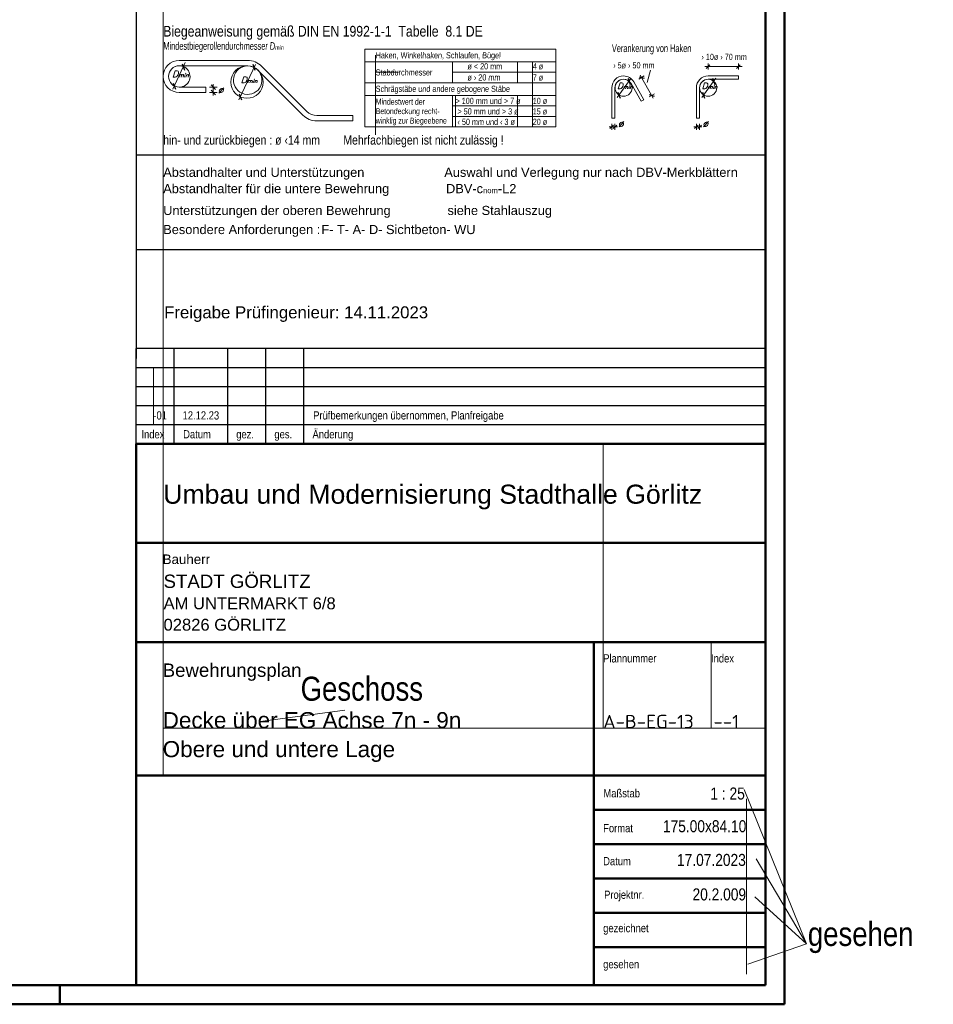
# Model space of a CAD drawing. Header units: millimetres. Extents: x -48 to 49.2, y -6.2 to 26.4.
# Tile 50 of 53: x 38.7 to 44.7, y 0 to 6.5. Entities that reach past the tile are written whole.
import ezdxf
from ezdxf.enums import TextEntityAlignment as Align

# ---------------------------------------------------------------- set-up
doc = ezdxf.new("R2010")
doc.units = ezdxf.units.MM
doc.styles.add('Arial', font='arial.ttf')
doc.styles.add('Arial Narrow', font='ARIALN.TTF')
doc.styles.add('isocp', font='isocp', dxfattribs={"width": 1.1})
doc.styles.add('Italic', font='Italic', dxfattribs={"width": 1.15})
doc.styles.add('msoutlook', font='msoutlook', dxfattribs={"width": 0.7, "oblique": 1.570796})

msp = doc.modelspace()

# ---------------------------------------------------------------- linework, layer by layer
at = {"color": 4, "linetype": 'Continuous', "lineweight": 50}
for p, q in [((43.75, 0), (43.75, 21.025)), ((43.625, 0.125), (43.625, 20.9)), ((39.5, 0.125), (39.5, 3.675)), ((39.5, 3.675), (43.625, 3.675)), ((43.625, 3.675), (43.625, 0.874998)), ((39.5, 3.025), (43.625, 3.025)), ((43.625, 2.5), (43.625, 2.375)), ((43.625, 2.375), (39.5, 2.375)), ((42.5, 2.375), (42.5, 0.125)), ((39.5, 1.5), (43.625, 1.5)), ((43.625, 1.275), (42.5, 1.275)), ((43.625, 1.05), (42.5, 1.05)), ((43.625, 0.874998), (43.625, 0.125)), ((43.625, 0.825), (42.5, 0.825)), ((43.625, 0.6), (42.5, 0.6)), ((43.625, 0.375), (42.5, 0.375)), ((0.5, 0.125), (43.625, 0.125)), ((43.625, 0.125), (39.5, 0.125)), ((0, 0), (43.75, 0))]:
    msp.add_line(p, q, dxfattribs=at)
at = {"color": 9, "linetype": 'Continuous', "lineweight": 0}
for p, q in [((39.677374, 3.675), (39.677374, 8.657972)), ((41.069812, 6.222133), (41.069812, 6.178344)), ((41.069812, 6.178344), (41.069812, 6.040845)), ((42.099111, 5.752094), (42.099111, 6.178344)), ((41.069812, 6.109595), (41.220032, 6.109595)), ((41.069812, 6.040845), (41.069812, 5.698633)), ((41.592713, 5.752094), (41.592713, 5.958344)), ((39.612683, 4.175), (39.612683, 3.8)), ((39.677374, 1.5), (39.677374, 3.675)), ((42.561476, 3.675), (42.561476, 1.809992)), ((43.2684, 2.375), (43.2684, 1.809992)), ((40.867336, 1.928154), (40.330055, 1.855827)), ((39.67376, 1.809992), (43.625, 1.809992)), ((43.895274, 0.395894), (43.486448, 1.407274)), ((43.500917, 1.347878), (43.500917, 0.196686)), ((43.895274, 0.395894), (43.563625, 0.952785)), ((43.895274, 0.395894), (43.55505, 0.704103)), ((43.895274, 0.395894), (43.509209, 0.262769))]:
    msp.add_line(p, q, dxfattribs=at)
at = {"color": 3, "linetype": 'Continuous', "lineweight": 25}
for p, q in [((39.5, 6.729534), (39.5, 4.2325)), ((43.625, 4.2325), (43.625, 6.729534)), ((39.818356, 6.122062), (39.803844, 6.16193)), ((40.280743, 6.121627), (40.266232, 6.161495)), ((43.237474, 6.135493), (43.261474, 6.159493)), ((43.436437, 6.135493), (43.460437, 6.159493)), ((42.724194, 6.070193), (42.738704, 6.030325)), ((42.796672, 6.079964), (42.829406, 6.070994)), ((43.278587, 6.070193), (43.293098, 6.030325)), ((39.742755, 6.039348), (39.757266, 5.99948)), ((40.020728, 5.997101), (39.990729, 6.027101)), ((40.020728, 5.962101), (39.990729, 5.992101)), ((40.175647, 5.968969), (40.190157, 5.929102)), ((42.657697, 5.980251), (42.672209, 5.940384)), ((42.863227, 5.96316), (42.895961, 5.95419)), ((43.212091, 5.980251), (43.226602, 5.940384)), ((42.629778, 5.764094), (42.605778, 5.740095)), ((42.626778, 5.740095), (42.650777, 5.764094)), ((43.184171, 5.764094), (43.160171, 5.740095)), ((43.181171, 5.740095), (43.205171, 5.764094)), ((39.5, 5.569097), (43.625, 5.569097)), ((39.5, 4.949049), (43.625, 4.949049)), ((39.5, 3.675), (39.5, 4.3)), ((43.625, 4.3), (39.5, 4.3)), ((39.75, 3.675), (39.75, 4.3)), ((40.1, 3.675), (40.1, 4.3)), ((40.35, 3.675), (40.35, 4.3)), ((40.6, 3.675), (40.6, 4.3)), ((43.625, 3.675), (43.625, 4.3)), ((39.5, 4.175), (43.625, 4.175)), ((39.5, 4.05), (43.625, 4.05)), ((39.5, 3.925), (43.625, 3.925)), ((39.5, 3.8), (43.625, 3.8))]:
    msp.add_line(p, q, dxfattribs=at)
at = {"color": 5, "linetype": 'Continuous', "lineweight": 18}
for p, q in [((41, 6.260844), (41, 5.752094)), ((41, 6.260844), (42.25, 6.260844)), ((42.25, 6.260844), (42.25, 5.752094)), ((39.740499, 5.999928), (39.821167, 6.172922)), ((39.782686, 6.187101), (40.231124, 6.187101)), ((40.231124, 6.152101), (39.782686, 6.152101)), ((40.173998, 5.928206), (40.281991, 6.159797)), ((40.618124, 5.853431), (40.322163, 6.149391)), ((41, 6.178344), (42.25, 6.178344)), ((41.573675, 6.178344), (41.573675, 6.040845)), ((42, 6.178344), (42, 6.040845)), ((43.227078, 6.147494), (43.472167, 6.147494)), ((43.249474, 6.167494), (43.249474, 6.127494)), ((43.448437, 6.167494), (43.448437, 6.127494)), ((40.593375, 5.828683), (40.297415, 6.124642)), ((41.573675, 6.109595), (42.25, 6.109595)), ((42.652696, 5.945105), (42.745981, 6.071282)), ((42.830416, 6.085381), (42.795662, 6.065578)), ((42.803749, 6.091782), (42.889954, 5.940494)), ((42.849137, 6.042689), (42.871971, 6.123276)), ((43.207089, 5.945105), (43.300374, 6.071282)), ((43.249474, 6.085516), (43.448437, 6.085516)), ((43.448437, 6.064515), (43.448437, 6.085516)), ((39.782686, 6.012101), (39.957686, 6.012101)), ((39.957686, 5.977101), (39.957686, 6.012101)), ((39.980728, 6.012101), (40.030729, 6.012101)), ((40.005728, 5.957101), (40.005728, 6.032101)), ((41, 6.040845), (42.25, 6.040845)), ((42.61783, 6.008266), (42.61783, 5.809302)), ((42.63883, 6.008266), (42.63883, 5.809302)), ((42.810508, 5.91931), (42.743953, 6.036113)), ((42.762198, 6.04651), (42.828755, 5.929706)), ((43.172224, 5.809302), (43.172224, 6.008266)), ((43.193224, 6.008266), (43.193224, 5.809302)), ((43.448437, 6.064515), (43.249474, 6.064515)), ((39.782686, 5.977101), (39.957686, 5.977101)), ((39.980728, 5.977101), (40.030729, 5.977101)), ((41, 5.958344), (42.25, 5.958344)), ((41.573675, 5.958344), (41.573675, 5.752094)), ((42, 5.958344), (42, 5.752094)), ((42.896971, 5.968577), (42.862217, 5.948773)), ((41.573675, 5.889594), (42.25, 5.889594)), ((42.63883, 5.856291), (42.63883, 5.896291)), ((42.810508, 5.91931), (42.828755, 5.929706)), ((40.684415, 5.825973), (40.920252, 5.825973)), ((40.920252, 5.825973), (40.920252, 5.790973)), ((41.573675, 5.820844), (42.25, 5.820844)), ((42.63883, 5.809302), (42.61783, 5.809302)), ((43.193224, 5.809302), (43.172224, 5.809302)), ((40.920252, 5.790973), (40.684415, 5.790973)), ((41, 5.752094), (42.25, 5.752094)), ((42.654778, 5.752094), (42.601777, 5.752094)), ((42.617778, 5.732094), (42.617778, 5.772094)), ((42.638778, 5.772094), (42.638778, 5.732094)), ((43.209171, 5.752094), (43.156171, 5.752094)), ((43.172171, 5.732094), (43.172171, 5.772094)), ((43.193171, 5.772094), (43.193171, 5.732094))]:
    msp.add_line(p, q, dxfattribs=at)
at = {"color": 4, "linetype": 'Continuous', "lineweight": 50, "ltscale": 0.4}
msp.add_line((39, 0), (39, 0.125), dxfattribs=at)
at = {"color": 5, "linetype": 'Continuous', "lineweight": 18}
for centre, radius in [((40.226499, 6.045331), 0.10625), ((42.69508, 6.008266), 0.056035), ((43.249474, 6.008266), 0.056034)]:
    msp.add_circle(centre, radius, dxfattribs=at)
for centre, radius, start, end in [((39.782686, 6.082414), 0.105313, 90, 270), ((39.782686, 6.082414), 0.070312, 90, 180), ((39.782686, 6.082414), 0.070312, 270, 119.6747369), ((40.231124, 6.058351), 0.12875, 45, 90), ((40.231124, 6.058351), 0.09375, 44.9997839, 90), ((39.782686, 6.082414), 0.070312, 180, 270), ((42.69508, 6.008266), 0.07725, 90, 180), ((42.69508, 6.008266), 0.07725, 29.6747344, 90), ((43.249474, 6.008266), 0.07725, 90, 180), ((42.69508, 6.008266), 0.05625, 90, 180), ((42.69508, 6.008266), 0.05625, 29.674636, 90), ((43.249474, 6.008266), 0.05625, 90, 180), ((40.684415, 5.919723), 0.12875, 225, 270), ((40.684415, 5.919723), 0.09375, 225.0002161, 270)]:
    msp.add_arc(centre, radius, start, end, dxfattribs=at)
at = {"color": 9, "linetype": 'Continuous', "lineweight": 0}
msp.add_arc((40.231124, 6.058351), 0.09375, 90, 44.9997839, dxfattribs=at)

# ---------------------------------------------------------------- texts
at = {"color": 2, "lineweight": 35}
for s, height, style, p in [('Biegeanweisung gemäß DIN EN 1992-1-1  Tabelle  8.1 DE', 0.07, 'Arial Narrow', (39.677374, 6.343776)), ('hin- und zurückbiegen : ø ‹14 mm        Mehrfachbiegen ist nicht zulässig !', 0.06, 'Arial Narrow', (39.677374, 5.635731)), ('Abstandhalter und Unterstützungen', 0.06, 'Arial', (39.677374, 5.424051)), ('Auswahl und Verlegung nur nach DBV-Merkblättern', 0.06, 'Arial', (41.519988, 5.424049)), ('Unterstützungen der oberen Bewehrung                siehe Stahlauszug', 0.06, 'Arial', (39.677374, 5.174049)), ('Besondere Anforderungen :', 0.06, 'Arial', (39.677374, 5.049049)), ('Umbau und Modernisierung Stadthalle Görlitz', 0.125, 'Arial', (39.677374, 3.281448)), ('STADT GÖRLITZ', 0.0875, 'Arial', (39.679552, 2.729385)), ('AM UNTERMARKT 6/8', 0.07775, 'Arial', (39.679552, 2.589434)), ('02826 GÖRLITZ', 0.07775, 'Arial', (39.679552, 2.449485)), ('Bewehrungsplan', 0.0875, 'Arial', (39.67376, 2.146617))]:
    msp.add_text(s, height=height, dxfattribs=dict(at, style=style)).set_placement(p)
at = {"color": 3, "lineweight": 25, "style": 'msoutlook', "oblique": 1.5707963, "width": 0.7}
for s, height, p in [('Verankerung von Haken', 0.05, (42.61783, 6.242052)), ('Haken, Winkelhaken, Schlaufen, Bügel', 0.0405, (41.069812, 6.200844)), ('Stabdurchmesser', 0.0405, (41.069812, 6.088758)), ('ø < 20 mm', 0.0405, (41.671221, 6.128669)), ('4 ø', 0.0405, (42.099111, 6.128669)), ('ø › 20 mm', 0.0405, (41.671221, 6.055781)), ('7 ø', 0.0405, (42.099112, 6.055781)), ('Schrägstäbe und andere gebogene Stäbe', 0.0405, (41.069812, 5.980959)), ('Mindestwert der', 0.03875, (41.069812, 5.897325)), ('> 100 mm und > 7 ø', 0.0405, (41.592713, 5.901953)), ('10 ø', 0.0405, (42.099112, 5.901953)), ('Betondeckung recht-', 0.03875, (41.069812, 5.835325)), (' > 50 mm und > 3 ø', 0.0405, (41.592713, 5.833202)), ('15 ø', 0.0405, (42.099111, 5.833202)), ('winklig zur Biegeebene', 0.03875, (41.069812, 5.773326)), (' ‹ 50 mm und ‹ 3 ø', 0.0405, (41.592713, 5.764452)), ('20 ø', 0.0405, (42.099111, 5.764452))]:
    msp.add_text(s, height=height, dxfattribs=at).set_placement(p)
for s, p in [('› 10ø › 70 mm', (43.205062, 6.210628)), ('› 5ø › 50 mm', (42.626604, 6.155436))]:
    msp.add_text(s, height=0.0405, dxfattribs=at).set_placement(p, align=Align.MIDDLE_LEFT)
at = {"color": 3, "lineweight": 25, "style": 'Italic', "width": 1.15}
for p in [(40.035459, 5.996778), (42.658404, 5.775566), (43.212797, 5.775566)]:
    msp.add_text('ø', height=0.0405, dxfattribs=at).set_placement(p, align=Align.MIDDLE_LEFT)
at = {"color": 9, "lineweight": 0}
for s, height, style, p in [('F- T- A- D- Sichtbeton- WU', 0.06, 'Arial', (40.714116, 5.049047)), ('Geschoss', 0.1575, 'Arial Narrow', (40.57803, 1.990148)), ('gesehen', 0.1575, 'Arial Narrow', (43.903261, 0.382582))]:
    msp.add_text(s, height=height, dxfattribs=dict(at, style=style)).set_placement(p)
at = {"color": 3, "lineweight": 25}
for s, height, style, p in [('Freigabe Prüfingenieur: 14.11.2023', 0.07875, 'Arial', (39.683312, 4.496811)), ('-01      12.12.23                                    Prüfbemerkungen übernommen, Planfreigabe', 0.05375, 'Arial Narrow', (39.612683, 3.833658)), ('Index', 0.05375, 'Arial Narrow', (39.534472, 3.709957)), ('Datum', 0.05375, 'Arial Narrow', (39.808203, 3.709957)), ('gez.', 0.05375, 'Arial Narrow', (40.156112, 3.709957)), ('ges.', 0.05375, 'Arial Narrow', (40.406112, 3.709957)), ('Änderung', 0.05375, 'Arial Narrow', (40.656112, 3.709957)), ('Bauherr', 0.0625, 'Arial', (39.67376, 2.886176)), ('Plannummer', 0.05375, 'Arial Narrow', (42.561477, 2.240984)), ('Index', 0.05375, 'Arial Narrow', (43.2684, 2.240984)), ('Maßstab', 0.05375, 'Arial Narrow', (42.563095, 1.356567)), ('Format', 0.05375, 'Arial Narrow', (42.561477, 1.127855)), ('Datum', 0.05375, 'Arial Narrow', (42.561477, 0.911543)), ('Projektnr.', 0.05375, 'Arial Narrow', (42.567594, 0.691464)), ('gezeichnet', 0.05375, 'Arial Narrow', (42.561477, 0.472537)), ('gesehen', 0.05375, 'Arial Narrow', (42.561477, 0.236185))]:
    msp.add_text(s, height=height, dxfattribs=dict(at, style=style)).set_placement(p)
at = {"color": 4, "lineweight": 50, "style": 'Arial'}
for s, p in [('Decke über EG Achse 7n - 9n', (39.67376, 1.809992)), ('Obere und untere Lage', (39.67376, 1.620092))]:
    msp.add_text(s, height=0.1055, dxfattribs=at).set_placement(p)
at = {"color": 3, "lineweight": 25, "style": 'isocp', "width": 1.15}
for s, p in [('A-B-EG-13', (42.561476, 1.809992)), ('--1', (43.284162, 1.809992))]:
    msp.add_text(s, height=0.0875, dxfattribs=at).set_placement(p)
at = {"color": 2, "lineweight": 35, "style": 'Arial Narrow'}
for s, p in [('1 : 25', (43.490026, 1.342467)), ('175.00x84.10', (43.499824, 1.128003)), ('17.07.2023', (43.496614, 0.907045)), ('20.2.009', (43.498324, 0.681153))]:
    msp.add_text(s, height=0.07875, dxfattribs=at).set_placement(p, align=Align.RIGHT)
at = {"color": 3, "lineweight": 25, "line_spacing_factor": 0.9}
for s, insert, char_height, attachment_point, style in [('Mindestbiegerollendurchmesser D{\\A1;\\H.6x;\\S^ min;}', (39.677374, 6.242052), 0.05, 7, 'msoutlook'), ('D{\\A1;\\H.6x;\\S^ min;}', (39.789549, 6.11838), 0.0405, 2, 'Italic'), ('D{\\A1;\\H.6x;\\S^ min;}', (40.240118, 6.080533), 0.0405, 2, 'Italic'), ('D{\\A1;\\H.6x;\\S^ min;}', (42.703824, 6.039495), 0.0375, 2, 'Italic'), ('D{\\A1;\\H.6x;\\S^ min;}', (43.258093, 6.039495), 0.0375, 2, 'Italic')]:
    msp.add_mtext(s, dxfattribs=dict(at, insert=insert, char_height=char_height, attachment_point=attachment_point, style=style))
at = {"color": 2, "lineweight": 35, "insert": (39.677374, 5.29905), "char_height": 0.06, "attachment_point": 7, "line_spacing_factor": 0.9, "style": 'Arial'}
msp.add_mtext('Abstandhalter für die untere Bewehrung                DBV-c{\\A1;\\H.6x;\\S^ nom;}-L2', dxfattribs=at)

doc.saveas('drawing.dxf')
